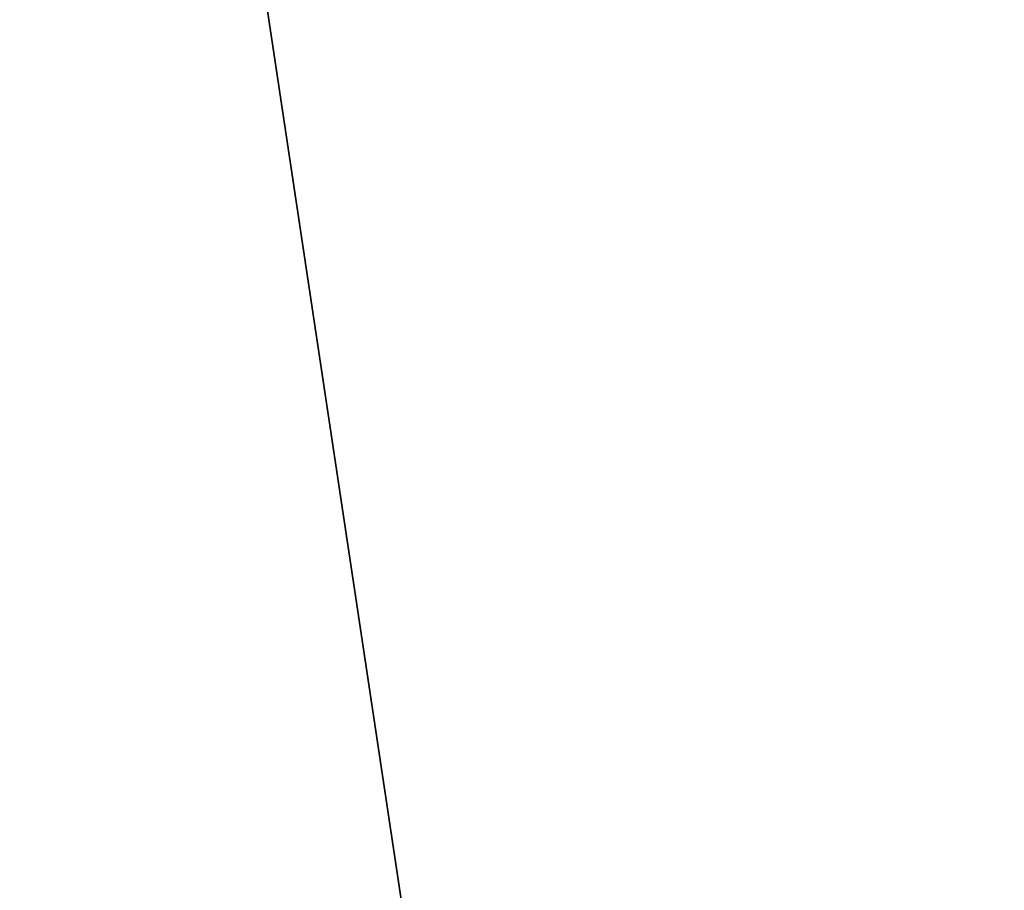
# Model space of a CAD drawing. Header units: metres. Extents: x 59 to 124, y -85 to 86.
# Tile 71 of 251: x 117.654 to 117.674, y 24.7173 to 24.7349. Entities that reach past the tile are written whole.
import ezdxf

# ---------------------------------------------------------------- set-up
doc = ezdxf.new("R2010")
doc.units = ezdxf.units.M
doc.layers.add('solid_21414500', color=7, linetype='CONTINUOUS')

msp = doc.modelspace()

# ---------------------------------------------------------------- linework, layer by layer
at = {"layer": 'solid_21414500'}
for points in [[(117.722176, 25.37517, 11.89077), (117.621208, 25.169348, 11.607358), (117.7509, 24.123947, 12.018914)], [(117.7509, 24.123947, -12.018914), (117.621208, 25.169348, -11.607358), (117.702362, 25.33943, -11.841451)], [(117.621208, 25.169348, 11.607358), (117.601288, 25.119328, 11.538669), (117.7509, 24.123947, 12.018914)], [(117.7509, 24.123947, -12.018914), (117.615326, 23.903103, -11.703415), (117.621208, 25.169348, -11.607358)], [(117.601288, 25.119328, 11.538669), (117.615326, 23.903101, 11.703415), (117.7509, 24.123947, 12.018914)]]:
    msp.add_3dface(points, dxfattribs=at)

doc.saveas('drawing.dxf')
